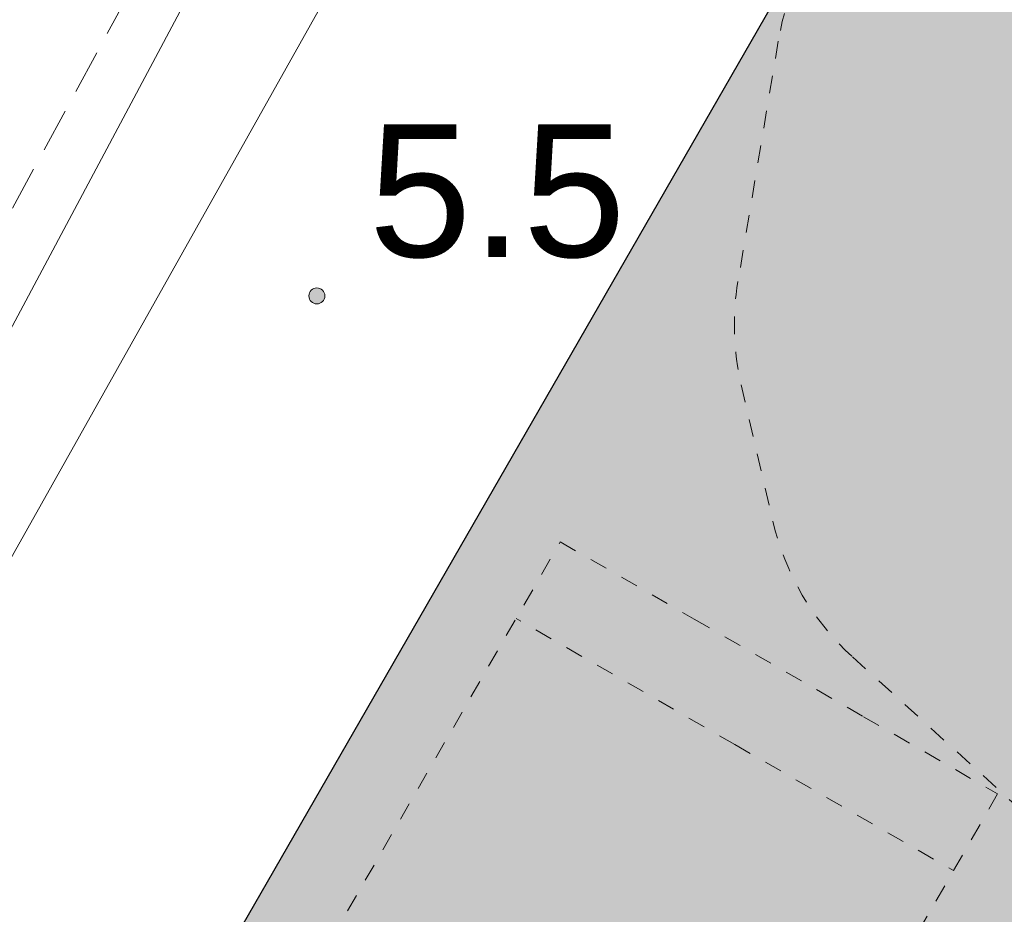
# Model space of a CAD drawing. Extents: x 5477758 to 5478333, y 5918235 to 5918502.
# Tile 80 of 130: x 5477945.04 to 5477950.62, y 5918459.33 to 5918464.4. Entities that reach past the tile are written whole.
import ezdxf
from ezdxf.enums import TextEntityAlignment as Align

# ---------------------------------------------------------------- set-up
doc = ezdxf.new("R2010")
doc.units = 0
doc.header["$LTSCALE"] = 0.25
doc.linetypes.add('DASHED', pattern=[19.05, 12.7, -6.35])
doc.linetypes.add('PRZER2-1', pattern=[3, 2, -1])
doc.layers.get('0').update_dxf_attribs({"linetype": 'CONTINUOUS', "lineweight": 13})
for name, color, linetype, lineweight in [('0_NAWIERZCHNIA BEZPIECZNA Z PIASKU PŁUKANEGO', 35, 'CONTINUOUS', 0), ('0_PROJEKTOWANE OGRODZENIE', 7, 'CONTINUOUS', 0), ('0_PROJEKTOWANE ZABAWKI', 7, 'CONTINUOUS', 0), ('GSSZSN', 252, 'PRZER2-1', 18), ('OT_Rzedna', 252, 'CONTINUOUS', 18), ('pomiar', 252, 'CONTINUOUS', 18), ('wysokosci', 252, 'CONTINUOUS', 18), ('ZZ_ekran', 55, 'BATTING', 13)]:
    doc.layers.add(name, color=color, linetype=linetype, lineweight=lineweight)
doc.styles.add('GEO-INFO', font='arial.ttf')
doc.linetypes.add('BATTING', pattern='A,0.00254,-2.54,[134,ltypeshp.shx,S=2.54,R=0,X=-2.54,Y=0],-5.08,[134,ltypeshp.shx,S=2.54,R=180,X=2.54,Y=0],-2.54', length=10.16254)

# ---------------------------------------------------------------- blocks, each defined once
blk = doc.blocks.new('OTRN')
at = {"linetype": 'Continuous', "lineweight": 13}
blk.add_hatch(color=0, dxfattribs=at).paths.add_polyline_path([(0, -0.091, 1), (0, 0.091, 1)])
at = {"color": 0, "linetype": 'Continuous', "lineweight": 13}
blk.add_circle((0, 0), 0.0906, dxfattribs=at)
blk = doc.blocks.new('zw$8E5F')
at = {"linetype": 'DASHED', "ltscale": 0.01}
for q in [(-105.74, 123.63), (-105.74, -161.87)]:
    blk.add_line((-105.74, -19.12), q, dxfattribs=at)
blk.add_lwpolyline([(584.26, -161.87), (-155.74, -161.87), (-155.74, -74.37), (-155.74, 36.13), (-155.74, 123.63), (584.26, 123.63), (584.26, 36.13), (584.26, -74.37)], close=True, dxfattribs=at)
blk = doc.blocks.new('zw$CEC1')
at = {"linetype": 'DASHED', "ltscale": 0.01}
blk.add_lwpolyline([(1162.09, -935.75, 0.152476), (1247.43, -909.1), (1383, -815.31, 0.059025), (1409.46, -791.95), (1526.65, -791.95, 0.414214), (1626.65, -691.95), (1626.65, -638.33, 0.414214), (1526.65, -538.33), (1409.46, -538.33, 0.094502), (1364.81, -504.21), (1271.05, -457.26, 0.116569), (1203.9, -441.39), (1040.96, -441.39, 0.016993), (1030.77, -441.74), (944.86, -447.59, 0.394444), (805.05, -597.24), (805.05, -732.61, 0.302922), (897.43, -871.1), (1025.15, -924.24, 0.098884), (1082.77, -935.75)], format="xyb", close=True, dxfattribs=at)

msp = doc.modelspace()

# ---------------------------------------------------------------- hatches: boundary and pattern name
at = {"layer": '0_NAWIERZCHNIA BEZPIECZNA Z PIASKU PŁUKANEGO', "transparency": 33554559}
msp.add_hatch(color=256, dxfattribs=at).paths.add_polyline_path([(5477943.4347, 5918450.298), (5477943.2993, 5918450.3759), (5477942.9595, 5918453.4551), (5477950.6916, 5918466.8889), (5477956.8688, 5918463.3368), (5477947.851, 5918447.7585)])

# ---------------------------------------------------------------- linework, layer by layer
at = {"layer": '0_PROJEKTOWANE OGRODZENIE', "lineweight": 30}
msp.add_lwpolyline([(5477942.9595, 5918453.4551), (5477950.6916, 5918466.8889), (5477956.8688, 5918463.3368), (5477947.851, 5918447.7585), (5477943.4347, 5918450.298), (5477943.2993, 5918450.3759), (5477942.9595, 5918453.4552)], dxfattribs=at)
at = {"layer": 'GSSZSN', "linetype": 'PRZER2-1', "lineweight": 18, "ltscale": 0.5}
msp.add_lwpolyline([(5477950.5463, 5918480.5345), (5477953.0608, 5918478.2047), (5477947.8048, 5918468.4967), (5477938.0589, 5918450.5217), (5477929.3562, 5918434.4752)], dxfattribs=at)
at = {"layer": 'pomiar', "linetype": 'Continuous', "lineweight": 18, "flags": 128}
msp.add_lwpolyline([(5477948.233, 5918467.115), (5477943.04, 5918457.871), (5477943.928, 5918457.35)], dxfattribs=at)
at = {"layer": 'ZZ_ekran', "ltscale": 0.15}
msp.add_lwpolyline([(5477924.9557, 5918437.2269), (5477929.966, 5918434.4514), (5477946.5634, 5918465.5939), (5477947.807, 5918464.8781), (5477949.131, 5918467.5317), (5477944.5461, 5918470.186), (5477944.3858, 5918469.9027)], dxfattribs=at)

# ---------------------------------------------------------------- block references
at = {"layer": '0_PROJEKTOWANE ZABAWKI'}
for name, p, xscale, yscale, zscale, rotation in [('zw$CEC1', (5477955.7854, 5918474.9692), 0.009981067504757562, 0.009981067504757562, 0.009981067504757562, 283.0720937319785), ('zw$8E5F', (5477948.7328, 5918459.2794), 0.01001751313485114, 0.01001751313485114, 0.01001751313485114, 240.0424280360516)]:
    msp.add_blockref(name, p, dxfattribs=dict(at, xscale=xscale, yscale=yscale, zscale=zscale, rotation=rotation))
at = {"layer": 'OT_Rzedna', "color": 7, "linetype": 'Continuous', "xscale": 0.5, "yscale": 0.5, "zscale": 0.5}
msp.add_blockref('OTRN', (5477946.728, 5918462.834), dxfattribs=at)

# ---------------------------------------------------------------- texts
at = {"layer": 'wysokosci', "style": 'GEO-INFO'}
msp.add_text('5.5', height=0.75, dxfattribs=at).set_placement((5477947.0215, 5918463.8052), align=Align.TOP_LEFT)
at = {"layer": 'wysokosci', "color": 7, "style": 'GEO-INFO'}
msp.add_text('5.5', height=0.75, dxfattribs=at).set_placement((5477947.0215, 5918463.8052), align=Align.TOP_LEFT)

doc.saveas('drawing.dxf')
